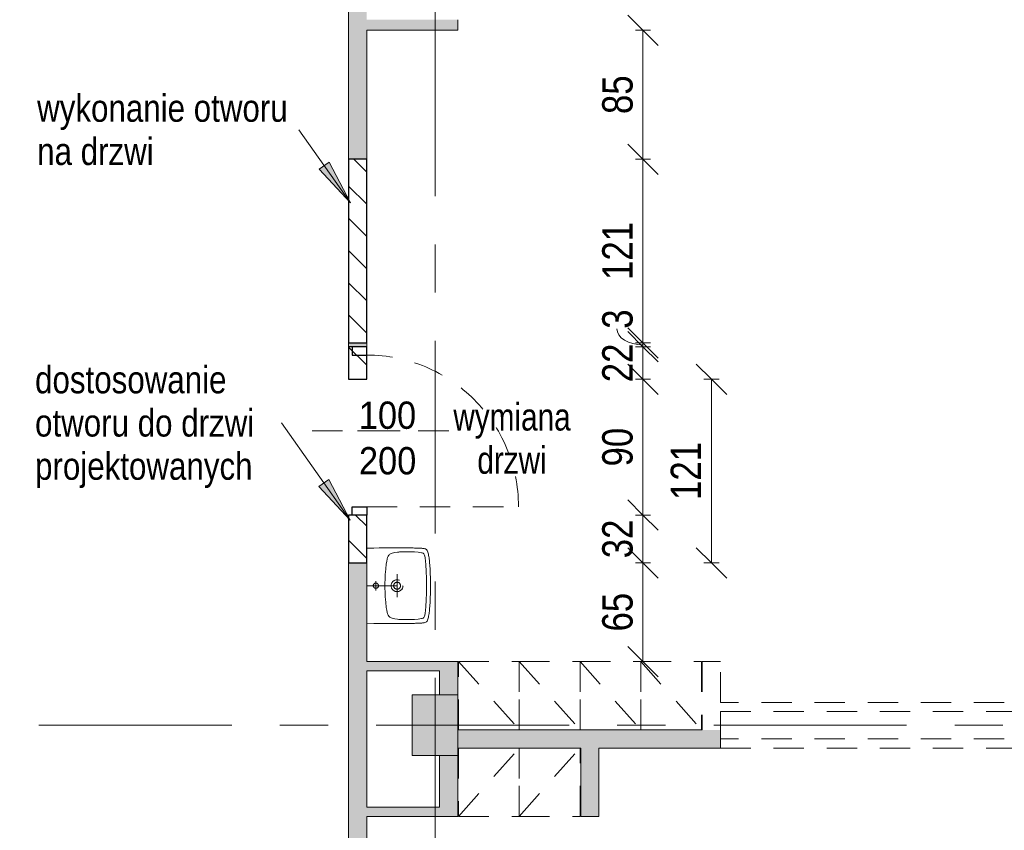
# Model space of a CAD drawing. Header units: centimetres. Extents: x -1403 to 22166, y -8842 to 3590.
# Tile 9 of 23: x 314 to 962, y 339 to 873. Entities that reach past the tile are written whole.
import ezdxf

# ---------------------------------------------------------------- set-up
doc = ezdxf.new("R2010")
doc.units = ezdxf.units.CM
doc.linetypes.add('Oś', pattern=[222.25, 127, -31.75, 31.75, -31.75])
doc.linetypes.add('Wyburzenia', pattern=[35, 20, -15])
for name, color, linetype, lineweight in [('A-ANNO-DIMS', 211, 'Continuous', 13), ('A-ANNO-DIMS-100', 211, 'Continuous', 13), ('A-ANNO-NOTE', 131, 'Wyburzenia', 9), ('A-DETL', 90, 'Continuous', 25), ('A-DETL-GENF', 92, 'Continuous', 9), ('A-DETL-MEDM', 33, 'Wyburzenia', 9), ('A-DOOR', 31, 'Wyburzenia', 9), ('A-DOOR-IDEN', 31, 'Continuous', 13), ('A-WALL', 113, 'Continuous', 13), ('A-WALL-PATT', 111, 'Continuous', 13), ('G-ANNO-TEXT', 231, 'Continuous', 13), ('P-SANR-FIXT', 6, 'Wyburzenia', 9), ('Q-SPCQ', 91, 'Wyburzenia', 9), ('S-COLS', 52, 'Continuous', 13), ('S-GRID', 1, 'Continuous', 13)]:
    doc.layers.add(name, color=color, linetype=linetype, lineweight=lineweight)
doc.styles.add('Arial', font='arial.ttf', dxfattribs={"width": 0.9, "height": 18})
doc.styles.add('Arial Narrow_3', font='ARIALN.TTF', dxfattribs={"height": 20})
doc.styles.add('Arial Narrow_4', font='ARIALN.TTF', dxfattribs={"width": 0.95, "height": 0.18})
doc.styles.add('Arial Narrow_5', font='ARIALN.TTF', dxfattribs={"height": 18})
doc.dimstyles.new('Diagonal_1_100__0__wewnętrzne', dxfattribs={"dimscale": 30.48, "dimtxt": 20.468619, "dimasz": 0.656168, "dimexe": 0.164042, "dimexo": 0.0625, "dimgap": 0.032808, "dimtad": 1, "dimdec": 0, "dimdsep": 46, "dimtxsty": 'Arial Narrow_3', "dimblk1": 'OBLIQUE', "dimblk2": 'OBLIQUE', "dimsah": 1, "dimcen": 0.09, "dimazin": 0, "dimtfac": 1, "dimtdec": 4, "dimtix": 1, "dimtmove": 0, "dimatfit": 3, "dimfxl": 0.164042, "dimfxlon": 1, "dimtvp": 1, "dimtolj": 1, "dimtzin": 0, "dimarcsym": 2})
doc.dimstyles.new('Diagonal_1_100__0__wewnętrzne_1', dxfattribs={"dimscale": 30.48, "dimtxt": 20.468619, "dimasz": 0.656168, "dimexe": 0.164042, "dimexo": 0.0625, "dimgap": 0.032808, "dimtad": 1, "dimdec": 0, "dimdsep": 46, "dimtxsty": 'Arial Narrow_3', "dimblk1": 'OBLIQUE', "dimblk2": 'OBLIQUE', "dimsah": 1, "dimcen": 0.09, "dimazin": 0, "dimtfac": 1, "dimtdec": 4, "dimtix": 1, "dimtmove": 1, "dimatfit": 3, "dimfxl": 0.164042, "dimfxlon": 1, "dimtvp": 1, "dimtolj": 1, "dimtzin": 0, "dimarcsym": 2})
pattern_1 = [(315, (0, 0), (10.6066, 10.6066), [])]

# ---------------------------------------------------------------- blocks, each defined once
blk = doc.blocks.new('DRZWI 1S - automatyczna etykieta - Drzwi 100-2252159-5_piętro III __10_50 m_ - wyburzenia i zamurowania')
at = {"layer": 'A-DETL-GENF', "color": 20, "linetype": 'Wyburzenia'}
for p, q in [((-55.5, 6), (-55.5, -3.5)), ((-50, 6), (-55.5, 6)), ((-50, -3.5), (-50, 6)), ((55.5, 6), (50, 6)), ((50, 6), (50, -3.5)), ((55.5, -3.5), (55.5, 6)), ((-55.5, -3.5), (-50, -3.5)), ((50, -3.5), (55.5, -3.5))]:
    blk.add_line(p, q, dxfattribs=at)
at = {"layer": 'A-DETL-MEDM', "color": 10, "lineweight": 25}
for p, q in [((-50, 6), (-55.5, 6)), ((-55.5, 6), (-55.5, -3.5)), ((-50, -3.5), (-50, 6)), ((50, -3.5), (50, 6)), ((50, 6), (55.5, 6)), ((55.5, 6), (55.5, -3.5)), ((-55.5, -3.5), (-50, -3.5)), ((55.5, -3.5), (50, -3.5))]:
    blk.add_line(p, q, dxfattribs=at)
at = {"layer": 'A-DOOR', "color": 1, "lineweight": 13}
blk.add_line((50, 6), (50, 106), dxfattribs=at)
blk.add_arc((50, 6), 100, 90, 180, dxfattribs=at)
blk = doc.blocks.new('M_Concrete-rengular-Column - 300 x 400mm-1794511-5_piętro III __10_50 m_ - wyburzenia i zamurowania')
at = {"layer": 'S-COLS', "lineweight": 9}
blk.add_hatch(color=254, dxfattribs=at).paths.add_polyline_path([(-15, -20), (15, -20), (15, 20), (-15, 20), (-15, -2)], flags=0)
for p, q in [((15, 20), (-15, 20)), ((-15, 20), (-15, -20)), ((15, -20), (15, 20)), ((-15, -20), (15, -20))]:
    blk.add_line(p, q, dxfattribs=at)
blk = doc.blocks.new('Szafa1 - 45 cm-1791407-5_piętro III __10_50 m_ - wyburzenia i zamurowania')
at = {"layer": 'Q-SPCQ', "color": 20}
for p, q in [((-7.5, 51), (32.5, 6)), ((-7.5, 6), (-7.5, 51)), ((-7.5, 51), (32.5, 51)), ((32.5, 51), (32.5, 6))]:
    blk.add_line(p, q, dxfattribs=at)
blk = doc.blocks.new('Szafa1 - 45 cm-1791408-5_piętro III __10_50 m_ - wyburzenia i zamurowania')
at = {"layer": 'Q-SPCQ', "color": 20}
for p, q in [((-7.5, -51), (32.5, -6)), ((-7.5, -6), (-7.5, -51)), ((32.5, -51), (32.5, -6)), ((-7.5, -51), (32.5, -51))]:
    blk.add_line(p, q, dxfattribs=at)
blk = doc.blocks.new('Umywalka koło Nova Pro - Pro 50-1205816-5_piętro III __10_50 m_ - wyburzenia i zamurowania')
at = {"layer": 'P-SANR-FIXT', "color": 20}
for p, q in [((-11.6, 44.96), (-11.26, 45.47)), ((-11.26, 45.47), (-11.6, 44.96)), ((-11.26, 45.47), (-10.8, 45.84)), ((-10.8, 45.84), (-11.26, 45.47)), ((-10.8, 45.84), (-10.24, 46.11)), ((-10.24, 46.11), (-10.8, 45.84)), ((-10.24, 46.11), (-9.61, 46.32)), ((-9.61, 46.32), (-10.24, 46.11)), ((-9.61, 46.32), (-8.94, 46.51)), ((-8.94, 46.51), (-9.61, 46.32)), ((-8.94, 46.51), (-8.25, 46.64)), ((-8.25, 46.64), (-8.94, 46.51)), ((-8.25, 46.64), (-7.5, 46.8)), ((-7.5, 46.8), (-8.25, 46.64)), ((-7.5, 46.8), (-6.73, 46.91)), ((-6.73, 46.91), (-7.5, 46.8)), ((-6.73, 46.91), (-5.93, 47.04)), ((-5.93, 47.04), (-6.73, 46.91)), ((-5.93, 47.04), (-5.1, 47.15)), ((-5.1, 47.15), (-5.93, 47.04)), ((-5.1, 47.15), (-4.2, 47.25)), ((-4.2, 47.25), (-5.1, 47.15)), ((-4.2, 47.25), (-3.27, 47.36)), ((-3.27, 47.36), (-4.2, 47.25)), ((-3.27, 47.36), (-2.28, 47.44)), ((-2.28, 47.44), (-3.27, 47.36)), ((-2.28, 47.44), (-1.24, 47.52)), ((-1.24, 47.52), (-2.28, 47.44)), ((-1.24, 47.52), (-0.15, 47.63)), ((-0.15, 47.63), (-1.24, 47.52)), ((-0.15, 47.63), (1.05, 47.71)), ((1.05, 47.71), (-0.15, 47.63)), ((1.05, 47.71), (2.3, 47.76)), ((2.3, 47.76), (1.05, 47.71)), ((2.3, 47.76), (3.66, 47.84)), ((3.66, 47.84), (2.3, 47.76)), ((3.66, 47.84), (5.12, 47.89)), ((5.12, 47.89), (3.66, 47.84)), ((5.12, 47.89), (6.72, 47.95)), ((6.72, 47.95), (5.12, 47.89)), ((6.72, 47.95), (8.45, 47.97)), ((8.45, 47.97), (6.72, 47.95)), ((8.45, 47.97), (10.4, 48)), ((10.4, 48), (8.45, 47.97)), ((9.86, 45.39), (11.04, 45.42)), ((10.4, 48), (14.63, 48)), ((14.63, 48), (10.4, 48)), ((11.04, 45.42), (11.7, 45.42)), ((11.7, 45.42), (12.5, 45.44)), ((12.5, 45.44), (13.3, 45.42)), ((13.3, 45.42), (13.99, 45.42)), ((13.99, 45.42), (15.14, 45.39)), ((14.63, 48), (16.55, 47.97)), ((16.55, 47.97), (14.63, 48)), ((16.55, 47.97), (18.31, 47.95)), ((18.31, 47.95), (16.55, 47.97)), ((18.31, 47.95), (19.88, 47.89)), ((19.88, 47.89), (18.31, 47.95)), ((19.88, 47.89), (21.34, 47.84)), ((21.34, 47.84), (19.88, 47.89)), ((21.34, 47.84), (22.7, 47.76)), ((22.7, 47.76), (21.34, 47.84)), ((22.7, 47.76), (23.98, 47.71)), ((23.98, 47.71), (22.7, 47.76)), ((23.98, 47.71), (25.15, 47.63)), ((25.15, 47.63), (23.98, 47.71)), ((25.15, 47.63), (26.24, 47.52)), ((26.24, 47.52), (25.15, 47.63)), ((26.24, 47.52), (27.31, 47.44)), ((27.31, 47.44), (26.24, 47.52)), ((27.31, 47.44), (28.29, 47.36)), ((28.29, 47.36), (27.31, 47.44)), ((28.29, 47.36), (29.23, 47.25)), ((29.23, 47.25), (28.29, 47.36)), ((29.23, 47.25), (30.1, 47.15)), ((30.1, 47.15), (29.23, 47.25)), ((30.1, 47.15), (30.93, 47.04)), ((30.93, 47.04), (30.1, 47.15)), ((30.93, 47.04), (31.76, 46.91)), ((31.76, 46.91), (30.93, 47.04)), ((31.76, 46.91), (32.5, 46.8)), ((32.5, 46.8), (31.76, 46.91)), ((32.5, 46.8), (33.25, 46.64)), ((33.25, 46.64), (32.5, 46.8)), ((33.25, 46.64), (33.97, 46.51)), ((33.97, 46.51), (33.25, 46.64)), ((33.97, 46.51), (34.63, 46.32)), ((34.63, 46.32), (33.97, 46.51)), ((34.63, 46.32), (35.24, 46.11)), ((35.24, 46.11), (34.63, 46.32)), ((35.24, 46.11), (35.8, 45.84)), ((35.8, 45.84), (35.24, 46.11)), ((35.8, 45.84), (36.28, 45.47)), ((36.28, 45.47), (35.8, 45.84)), ((36.28, 45.47), (36.6, 44.96)), ((36.6, 44.96), (36.28, 45.47)), ((-12.27, 38.89), (-12.24, 39.61)), ((-12.24, 39.61), (-12.22, 40.28)), ((-12.22, 40.28), (-12.19, 40.94)), ((-12.19, 40.94), (-12.16, 41.58)), ((-12.16, 41.58), (-12.14, 42.22)), ((-12.14, 42.22), (-12.08, 42.81)), ((-12.08, 42.81), (-12, 43.37)), ((-12, 43.37), (-11.92, 43.87)), ((-11.92, 43.87), (-11.82, 44.38)), ((-11.82, 44.38), (-11.71, 44.67)), ((-11.6, 44.96), (-11.79, 44.38)), ((-11.71, 44.67), (-11.6, 44.96)), ((-9.71, 37.56), (-9.53, 39.82)), ((-9.53, 39.82), (-9.39, 40.94)), ((-9.39, 40.94), (-9.21, 42.03)), ((-9.21, 42.03), (-9.05, 42.59)), ((-9.05, 42.59), (-8.86, 43.1)), ((-8.86, 43.1), (-8.7, 43.34)), ((-8.7, 43.34), (-8.51, 43.55)), ((-8.51, 43.55), (-8.03, 43.85)), ((-8.03, 43.85), (-7.53, 44.06)), ((-7.53, 44.06), (-6.97, 44.22)), ((-6.97, 44.22), (-5.88, 44.43)), ((-5.88, 44.43), (-3.64, 44.75)), ((-3.64, 44.75), (-1.4, 44.94)), ((-1.4, 44.94), (3.1, 45.18)), ((3.1, 45.18), (7.6, 45.31)), ((7.6, 45.31), (9.86, 45.39)), ((15.14, 45.39), (17.4, 45.31)), ((17.4, 45.31), (21.9, 45.18)), ((21.9, 45.18), (26.4, 44.94)), ((26.4, 44.94), (28.64, 44.75)), ((28.64, 44.75), (30.88, 44.43)), ((30.88, 44.43), (31.97, 44.22)), ((31.97, 44.22), (32.53, 44.06)), ((32.53, 44.06), (33.06, 43.85)), ((33.06, 43.85), (33.54, 43.55)), ((33.54, 43.55), (33.73, 43.34)), ((33.73, 43.34), (33.86, 43.1)), ((33.86, 43.1), (34.07, 42.59)), ((34.07, 42.59), (34.21, 42.03)), ((34.21, 42.03), (34.39, 40.94)), ((34.39, 40.94), (34.53, 39.82)), ((34.53, 39.82), (34.71, 37.56)), ((36.6, 44.96), (36.82, 44.38)), ((36.82, 44.38), (36.92, 43.87)), ((36.92, 43.87), (37.03, 43.37)), ((37.03, 43.37), (37.08, 42.81)), ((37.08, 42.81), (37.14, 42.22)), ((37.14, 42.22), (37.16, 41.58)), ((37.16, 41.58), (37.19, 40.94)), ((37.19, 40.94), (37.22, 40.28)), ((37.22, 40.28), (37.24, 39.61)), ((37.24, 39.61), (37.27, 38.89)), ((-12.43, 32.39), (-12.4, 33.3)), ((-12.4, 33.88), (-12.38, 35.06)), ((-12.4, 33.3), (-12.4, 33.88)), ((-12.38, 35.06), (-12.35, 35.88)), ((-12.35, 36.65), (-12.32, 37.43)), ((-12.35, 35.88), (-12.35, 36.65)), ((-12.32, 37.43), (-12.3, 38.17)), ((-12.3, 38.17), (-12.27, 38.89)), ((-9.84, 33.06), (-9.79, 35.32)), ((-9.76, 28.56), (-9.84, 33.06)), ((-9.79, 35.32), (-9.71, 37.56)), ((12.5, 6), (12.5, 38)), ((34.71, 37.56), (34.82, 35.32)), ((34.84, 33.06), (34.76, 28.56)), ((34.82, 35.32), (34.84, 33.06)), ((37.27, 38.89), (37.3, 38.17)), ((37.3, 38.17), (37.32, 37.43)), ((37.32, 37.43), (37.35, 36.65)), ((37.35, 36.65), (37.35, 35.88)), ((37.35, 35.88), (37.38, 35.06)), ((37.38, 35.06), (37.4, 33.88)), ((37.4, 33.88), (37.43, 33.3)), ((37.43, 33.3), (37.43, 32.39)), ((-12.51, 24.3), (-12.48, 26.13)), ((-12.48, 27.81), (-12.46, 29.49)), ((-12.48, 26.13), (-12.48, 27.81)), ((-12.46, 30.5), (-12.43, 31.46)), ((-12.46, 29.49), (-12.46, 30.5)), ((-12.43, 31.46), (-12.43, 32.39)), ((-9.74, 27.87), (-9.76, 28.56)), ((-9.71, 27.55), (-9.74, 27.87)), ((-9.69, 27.15), (-9.71, 27.55)), ((-9.61, 26.27), (-9.69, 27.15)), ((-9.37, 24.54), (-9.61, 26.27)), ((20.01, 26), (5.01, 26)), ((34.63, 26.27), (34.37, 24.54)), ((34.69, 27.15), (34.63, 26.27)), ((34.71, 27.55), (34.69, 27.15)), ((34.74, 27.87), (34.71, 27.55)), ((34.76, 28.56), (34.74, 27.87)), ((37.43, 32.39), (37.46, 31.46)), ((37.46, 31.46), (37.46, 30.5)), ((37.46, 30.5), (37.48, 29.49)), ((37.48, 29.49), (37.48, 27.81)), ((37.48, 27.81), (37.51, 26.13)), ((37.51, 26.13), (37.51, 22.27)), ((-12.48, 22.27), (-12.51, 24.3)), ((-12.48, 19.98), (-12.48, 22.27)), ((-12.45, 17.35), (-12.48, 19.98)), ((-8.91, 22.86), (-9.37, 24.54)), ((-8.62, 22.03), (-8.91, 22.86)), ((-8.19, 21.26), (-8.62, 22.03)), ((-7.93, 20.91), (-8.19, 21.26)), ((-7.61, 20.62), (-7.93, 20.91)), ((-6.89, 20.14), (-7.61, 20.62)), ((-6.09, 19.8), (-6.89, 20.14)), ((-5.24, 19.53), (-6.09, 19.8)), ((-3.53, 19.16), (-5.24, 19.53)), ((30.26, 19.53), (28.56, 19.16)), ((31.09, 19.8), (30.26, 19.53)), ((31.89, 20.14), (31.09, 19.8)), ((32.61, 20.62), (31.89, 20.14)), ((32.93, 20.91), (32.61, 20.62)), ((33.19, 21.26), (32.93, 20.91)), ((33.62, 22.03), (33.19, 21.26)), ((33.91, 22.86), (33.62, 22.03)), ((34.37, 24.54), (33.91, 22.86)), ((37.48, 19.98), (37.45, 17.35)), ((37.51, 22.27), (37.48, 19.98)), ((-12.4, 14.28), (-12.45, 17.35)), ((-12.32, 10.58), (-12.4, 14.28)), ((-1.83, 18.89), (-3.53, 19.16)), ((1.66, 18.49), (-1.83, 18.89)), ((5.15, 18.2), (1.66, 18.49)), ((8.64, 18.06), (5.15, 18.2)), ((10.37, 18.01), (8.64, 18.06)), ((14.63, 18.01), (10.37, 18.01)), ((16.36, 18.06), (14.63, 18.01)), ((19.88, 18.2), (16.36, 18.06)), ((23.34, 18.49), (19.88, 18.2)), ((26.83, 18.89), (23.34, 18.49)), ((28.56, 19.16), (26.83, 18.89)), ((37.4, 14.28), (37.32, 10.58)), ((37.45, 17.35), (37.4, 14.28)), ((-12.19, 6), (-12.32, 10.58)), ((15.72, 12.02), (9.46, 12.02)), ((37.32, 10.58), (37.19, 6))]:
    blk.add_line(p, q, dxfattribs=at)
for centre, radius in [((12.51, 26), 3.92), ((12.51, 26), 2.28), ((12.5, 12.02), 1.72)]:
    blk.add_circle(centre, radius, dxfattribs=at)
blk = doc.blocks.new('Wymiana Drzwi_PG_typ 100 - --2314812-5_piętro III __10_50 m_ - wyburzenia i zamurowania')
at = {"layer": 'A-DOOR-IDEN', "insert": (0.0511, 0.737), "char_height": 0.18, "width": 1.2882, "attachment_point": 5, "rotation": 90, "line_spacing_factor": 0.949189, "style": 'Arial Narrow_4'}
blk.add_mtext('\\pxqc,t6.70278,13.40556,20.10833,26.81111,33.51389,40.21667,46.91944,53.62222,60.325,67.02778,73.73056,80.43333,87.13611,93.83889,100.54167,107.24444,113.94722,120.65,127.35278,134.05556,140.75833,147.46111,154.16389,160.86667,167.56944,174.27222,180.975,187.67778,194.38056,201.08333,207.78611,214.48889;{wymiana\\Pdrzwi}', dxfattribs=at)
blk = doc.blocks.new('DIMBLOCK26-5_piętro III __10_50 m_ - wyburzenia i zamurowania')
at = {"layer": 'A-ANNO-DIMS-100'}
for p, q in [((724.36, 660.33), (714.36, 670.33)), ((724.36, 657.83), (714.36, 667.83)), ((719.36, 660.33), (729.36, 660.33)), ((724.36, 660.33), (719.36, 660.33)), ((719.36, 657.83), (729.36, 657.83)), ((724.36, 657.83), (719.36, 657.83)), ((724.36, 657.83), (724.36, 660.33)), ((724.36, 660.33), (734.36, 650.33)), ((724.36, 657.83), (734.36, 647.83))]:
    blk.add_line(p, q, dxfattribs=at)
blk.add_ellipse((724.36, 669.65), major_axis=(17.24, 0), ratio=0.613085, start_param=3.141593, end_param=4.712389, dxfattribs=at)
at = {"layer": 'A-ANNO-DIMS-100', "color": 0, "insert": (697.51, 669.65), "char_height": 20, "width": 15.2053, "attachment_point": 1, "rotation": 90, "line_spacing_factor": 0.974696, "style": 'Arial Narrow_3'}
blk.add_mtext('\\fArial Narrow|b0|i0|c238|p34|;3', dxfattribs=at)
blk = doc.blocks.new('_Oblique')
at = {"color": 0, "linetype": 'ByBlock', "lineweight": -2}
blk.add_line((-0.5, -0.5), (0.5, 0.5), dxfattribs=at)
blk = doc.blocks.new('DIMBLOCK27-5_piętro III __10_50 m_ - wyburzenia i zamurowania')
at = {"layer": 'A-ANNO-DIMS-100'}
for p, q in [((724.36, 781.33), (714.36, 791.33)), ((719.36, 781.33), (729.36, 781.33)), ((724.36, 781.33), (719.36, 781.33)), ((724.36, 660.33), (724.36, 781.33)), ((724.36, 781.33), (734.36, 771.33)), ((724.36, 660.33), (714.36, 670.33)), ((719.36, 660.33), (729.36, 660.33)), ((724.36, 660.33), (719.36, 660.33)), ((724.36, 660.33), (734.36, 650.33))]:
    blk.add_line(p, q, dxfattribs=at)
at = {"layer": 'A-ANNO-DIMS-100', "color": 0, "insert": (697.51, 701.82), "char_height": 20, "width": 45.6158, "attachment_point": 1, "rotation": 90, "line_spacing_factor": 0.974696, "style": 'Arial Narrow_3'}
blk.add_mtext('121', dxfattribs=at)
blk = doc.blocks.new('DIMBLOCK28-5_piętro III __10_50 m_ - wyburzenia i zamurowania')
at = {"layer": 'A-ANNO-DIMS-100'}
for p, q in [((724.36, 866.33), (714.36, 876.33)), ((719.36, 866.33), (729.36, 866.33)), ((724.36, 866.33), (719.36, 866.33)), ((724.36, 781.33), (724.36, 866.33)), ((724.36, 866.33), (734.36, 856.33)), ((724.36, 781.33), (714.36, 791.33)), ((719.36, 781.33), (729.36, 781.33)), ((724.36, 781.33), (719.36, 781.33)), ((724.36, 781.33), (734.36, 771.33))]:
    blk.add_line(p, q, dxfattribs=at)
at = {"layer": 'A-ANNO-DIMS-100', "color": 0, "insert": (697.51, 811.15), "char_height": 20, "width": 30.4105, "attachment_point": 1, "rotation": 90, "line_spacing_factor": 0.974696, "style": 'Arial Narrow_3'}
blk.add_mtext('85', dxfattribs=at)
blk = doc.blocks.new('DIMBLOCK29-5_piętro III __10_50 m_ - wyburzenia i zamurowania')
at = {"layer": 'A-ANNO-DIMS-100'}
for p, q in [((724.36, 515.33), (714.36, 525.33)), ((719.36, 515.33), (729.36, 515.33)), ((724.36, 515.33), (719.36, 515.33)), ((724.36, 450.33), (724.36, 515.33)), ((724.36, 515.33), (734.36, 505.33)), ((724.36, 450.33), (714.36, 460.33)), ((719.36, 450.33), (729.36, 450.33)), ((724.36, 450.33), (719.36, 450.33)), ((724.36, 450.33), (734.36, 440.33))]:
    blk.add_line(p, q, dxfattribs=at)
at = {"layer": 'A-ANNO-DIMS-100', "color": 0, "insert": (697.51, 470.15), "char_height": 20, "width": 30.4105, "attachment_point": 1, "rotation": 90, "line_spacing_factor": 0.974696, "style": 'Arial Narrow_3'}
blk.add_mtext('65', dxfattribs=at)
blk = doc.blocks.new('DIMBLOCK30-5_piętro III __10_50 m_ - wyburzenia i zamurowania')
at = {"layer": 'A-ANNO-DIMS-100'}
for p, q in [((724.36, 546.83), (714.36, 556.83)), ((719.36, 546.83), (729.36, 546.83)), ((724.36, 546.83), (719.36, 546.83)), ((724.36, 515.33), (724.36, 546.83)), ((724.36, 546.83), (734.36, 536.83)), ((724.36, 515.33), (714.36, 525.33)), ((719.36, 515.33), (729.36, 515.33)), ((724.36, 515.33), (719.36, 515.33)), ((724.36, 515.33), (734.36, 505.33))]:
    blk.add_line(p, q, dxfattribs=at)
at = {"layer": 'A-ANNO-DIMS-100', "color": 0, "insert": (697.51, 518.4), "char_height": 20, "width": 30.4105, "attachment_point": 1, "rotation": 90, "line_spacing_factor": 0.974696, "style": 'Arial Narrow_3'}
blk.add_mtext('32', dxfattribs=at)
blk = doc.blocks.new('DIMBLOCK31-5_piętro III __10_50 m_ - wyburzenia i zamurowania')
at = {"layer": 'A-ANNO-DIMS-100'}
for p, q in [((724.36, 636.33), (714.36, 646.33)), ((719.36, 636.33), (729.36, 636.33)), ((724.36, 636.33), (719.36, 636.33)), ((724.36, 546.83), (724.36, 636.33)), ((724.36, 636.33), (734.36, 626.33)), ((724.36, 546.83), (714.36, 556.83)), ((719.36, 546.83), (729.36, 546.83)), ((724.36, 546.83), (719.36, 546.83)), ((724.36, 546.83), (734.36, 536.83))]:
    blk.add_line(p, q, dxfattribs=at)
at = {"layer": 'A-ANNO-DIMS-100', "color": 0, "insert": (697.51, 578.9), "char_height": 20, "width": 30.4105, "attachment_point": 1, "rotation": 90, "line_spacing_factor": 0.974696, "style": 'Arial Narrow_3'}
blk.add_mtext('90', dxfattribs=at)
blk = doc.blocks.new('DIMBLOCK32-5_piętro III __10_50 m_ - wyburzenia i zamurowania')
at = {"layer": 'A-ANNO-DIMS-100'}
for p, q in [((724.36, 657.83), (714.36, 667.83)), ((719.36, 657.83), (729.36, 657.83)), ((724.36, 657.83), (719.36, 657.83)), ((724.36, 636.33), (724.36, 657.83)), ((724.36, 657.83), (734.36, 647.83)), ((724.36, 636.33), (714.36, 646.33)), ((719.36, 636.33), (729.36, 636.33)), ((724.36, 636.33), (719.36, 636.33)), ((724.36, 636.33), (734.36, 626.33))]:
    blk.add_line(p, q, dxfattribs=at)
at = {"layer": 'A-ANNO-DIMS-100', "color": 0, "insert": (697.51, 634.4), "char_height": 20, "width": 30.4105, "attachment_point": 1, "rotation": 90, "line_spacing_factor": 0.974696, "style": 'Arial Narrow_3'}
blk.add_mtext('22', dxfattribs=at)
blk = doc.blocks.new('DIMBLOCK36-5_piętro III __10_50 m_ - wyburzenia i zamurowania')
at = {"layer": 'A-ANNO-DIMS-100'}
for p, q in [((769.5, 636.33), (759.5, 646.33)), ((764.5, 636.33), (774.5, 636.33)), ((769.5, 636.33), (764.5, 636.33)), ((769.5, 515.33), (769.5, 636.33)), ((769.5, 636.33), (779.5, 626.33)), ((769.5, 515.33), (759.5, 525.33)), ((764.5, 515.33), (774.5, 515.33)), ((769.5, 515.33), (764.5, 515.33)), ((769.5, 515.33), (779.5, 505.33))]:
    blk.add_line(p, q, dxfattribs=at)
at = {"layer": 'A-ANNO-DIMS-100', "color": 0, "insert": (742.65, 556.82), "char_height": 20, "width": 45.6158, "attachment_point": 1, "rotation": 90, "line_spacing_factor": 0.974696, "style": 'Arial Narrow_3'}
blk.add_mtext('121', dxfattribs=at)

msp = doc.modelspace()

# ---------------------------------------------------------------- hatches: boundary and pattern name
at = {"layer": 'A-DETL-GENF', "lineweight": 25}
h = msp.add_hatch(dxfattribs=at)
h.set_pattern_fill('FP_1', color=210, style=0, pattern_type=2)
h.set_pattern_definition(pattern_1)
h.paths.add_polyline_path([(530.38, 660.33), (542.38, 660.33), (542.38, 781.33), (530.38, 781.33)], flags=0)
h = msp.add_hatch(dxfattribs=at)
h.set_pattern_fill('FP_1', color=3, style=0, pattern_type=2)
h.set_pattern_definition(pattern_1)
h.paths.add_polyline_path([(530.38, 636.33), (542.38, 636.33), (542.38, 657.83), (530.38, 657.83)], flags=0)
h = msp.add_hatch(dxfattribs=at)
h.set_pattern_fill('FP_1', color=210, style=0, pattern_type=2)
h.set_pattern_definition(pattern_1)
h.paths.add_polyline_path([(530.38, 515.33), (542.38, 515.33), (542.38, 546.83), (530.38, 546.83), (530.38, 533.55)], flags=0)
at = {"layer": 'A-WALL-PATT'}
h = msp.add_hatch(color=9, dxfattribs=at)
h.paths.add_polyline_path([(530.38, 132.33), (542.38, 132.33), (542.38, 139.33), (530.38, 139.33), (530.38, 134.38)], flags=0)
h.paths.add_polyline_path([(542.38, 250.33), (542.38, 515.33), (530.38, 515.33), (530.38, 250.33)], flags=0)
h.paths.add_polyline_path([(530.38, 657.83), (542.38, 657.83), (542.38, 660.33), (530.38, 660.33)], flags=0)
h.paths.add_polyline_path([(542.38, 781.33), (542.38, 1102.83), (530.38, 1102.83), (530.38, 781.33)], flags=0)
h.paths.add_polyline_path([(530.38, 1312.83), (542.38, 1312.83), (542.38, 1431.33), (530.38, 1431.33)], flags=0)
h.paths.add_polyline_path([(532.88, 1633.83), (542.38, 1633.83), (542.38, 2022.83), (530.38, 2022.83), (530.38, 1633.83)], flags=0)
h.paths.add_polyline_path([(532.88, 2173.83), (542.38, 2173.83), (542.38, 2458.83), (530.38, 2458.83), (530.38, 2173.83)], flags=0)
h.paths.add_polyline_path([(542.38, 2593.83), (542.38, 2824.33), (530.38, 2824.33), (530.38, 2593.83), (532.88, 2593.83)], flags=0)
for points in [[(602.38, 866.33), (602.38, 873.33), (542.38, 873.33), (542.38, 866.33), (572.38, 866.33)], [(542.38, 444.33), (590.38, 444.33), (590.38, 450.33), (542.38, 450.33)], [(590.38, 428.33), (602.38, 428.33), (602.38, 450.33), (590.38, 450.33), (590.38, 444.33)], [(765.58, 393.33), (775.38, 393.33), (775.38, 405.33), (602.38, 405.33), (602.38, 393.33), (763.38, 393.33)], [(695.38, 348.33), (695.38, 393.33), (683.38, 393.33), (683.38, 348.33)], [(590.38, 348.33), (602.38, 348.33), (602.38, 388.33), (590.38, 388.33), (590.38, 354.33)], [(587.38, 348.33), (590.38, 348.33), (590.38, 354.33), (542.38, 354.33), (542.38, 348.33)]]:
    msp.add_hatch(color=9, dxfattribs=at).paths.add_polyline_path(points, flags=0)
at = {"layer": 'G-ANNO-TEXT'}
for points in [[(531.59, 752.58), (517.57, 779.39), (511.1, 774.85)], [(531.44, 543.47), (517.37, 570.25), (510.91, 565.7)]]:
    msp.add_hatch(color=50, dxfattribs=at).paths.add_polyline_path(points, flags=0)

# ---------------------------------------------------------------- linework, layer by layer
at = {"layer": 'A-ANNO-NOTE', "color": 240, "lineweight": 13}
msp.add_line((506.38, 602.33), (596.38, 602.33), dxfattribs=at)
at = {"layer": 'A-DETL'}
for p, q in [((542.38, 781.33), (530.38, 781.33)), ((530.38, 781.33), (530.38, 660.33)), ((542.38, 660.33), (542.38, 781.33)), ((530.38, 660.33), (542.38, 660.33)), ((542.38, 657.83), (530.38, 657.83)), ((530.38, 657.83), (530.38, 636.33)), ((542.38, 636.33), (542.38, 657.83)), ((530.38, 636.33), (542.38, 636.33)), ((542.38, 546.83), (530.38, 546.83)), ((530.38, 546.83), (530.38, 515.33)), ((542.38, 515.33), (542.38, 546.83)), ((530.38, 515.33), (542.38, 515.33))]:
    msp.add_line(p, q, dxfattribs=at)
at = {"layer": 'A-DOOR-IDEN'}
msp.add_line((536.38, 602.33), (564.39, 602.33), dxfattribs=at)
at = {"layer": 'A-WALL', "lineweight": 9}
for p, q in [((530.38, 1102.83), (530.38, 781.33)), ((602.38, 866.33), (602.38, 873.33)), ((542.38, 781.33), (542.38, 866.33)), ((542.38, 866.33), (602.38, 866.33)), ((530.38, 660.33), (530.38, 657.83)), ((530.38, 657.83), (532.88, 657.83)), ((542.38, 657.83), (542.38, 660.33)), ((530.38, 515.33), (530.38, 250.33)), ((542.38, 450.33), (542.38, 515.33)), ((602.38, 450.33), (542.38, 450.33)), ((602.38, 428.33), (602.38, 450.33)), ((542.38, 354.33), (542.38, 444.33)), ((542.38, 444.33), (590.38, 444.33)), ((590.38, 444.33), (590.38, 428.33)), ((763.38, 405.33), (602.38, 405.33)), ((775.38, 393.33), (775.38, 405.33)), ((602.38, 393.33), (683.38, 393.33)), ((683.38, 393.33), (683.38, 348.33)), ((695.38, 348.33), (695.38, 393.33)), ((695.38, 393.33), (775.38, 393.33)), ((590.38, 388.33), (590.38, 354.33)), ((602.38, 348.33), (602.38, 388.33)), ((590.38, 354.33), (542.38, 354.33)), ((542.38, 250.33), (542.38, 348.33)), ((542.38, 348.33), (602.38, 348.33)), ((683.38, 348.33), (695.38, 348.33))]:
    msp.add_line(p, q, dxfattribs=at)
at = {"layer": 'A-WALL'}
for p, q in [((530.38, 781.33), (542.38, 781.33)), ((542.38, 660.33), (530.38, 660.33)), ((542.38, 515.33), (530.38, 515.33))]:
    msp.add_line(p, q, dxfattribs=at)
at = {"layer": 'A-WALL', "color": 1, "linetype": 'Wyburzenia'}
for p, q in [((530.38, 781.33), (530.38, 660.33)), ((542.38, 781.33), (530.38, 781.33)), ((542.38, 660.33), (542.38, 781.33)), ((530.38, 660.33), (542.38, 660.33)), ((532.88, 546.83), (530.38, 546.83)), ((530.38, 546.83), (530.38, 515.33)), ((542.38, 515.33), (542.38, 546.83)), ((530.38, 515.33), (542.38, 515.33)), ((763.38, 450.33), (763.38, 405.33)), ((775.38, 450.33), (763.38, 450.33)), ((775.38, 423.33), (775.38, 450.33)), ((1172.38, 423.33), (775.38, 423.33)), ((775.38, 405.33), (775.38, 417.33)), ((775.38, 417.33), (1172.38, 417.33)), ((1172.38, 399.33), (775.38, 399.33)), ((775.38, 399.33), (775.38, 393.33)), ((775.38, 393.33), (1172.38, 393.33))]:
    msp.add_line(p, q, dxfattribs=at)
at = {"layer": 'G-ANNO-TEXT', "color": 50}
for p, q in [((531.59, 752.58), (497.69, 800.78)), ((517.57, 779.39), (511.1, 774.85)), ((531.59, 752.58), (517.57, 779.39)), ((511.1, 774.85), (531.59, 752.58)), ((531.44, 543.47), (486.14, 607.63)), ((517.37, 570.25), (510.91, 565.7)), ((510.91, 565.7), (531.44, 543.47)), ((531.44, 543.47), (517.37, 570.25))]:
    msp.add_line(p, q, dxfattribs=at)
at = {"layer": 'S-GRID', "linetype": 'Oś'}
for p, q in [((587.38, 2884.27), (587.38, 27.13)), ((1342.46, 408.33), (-1368.76, 408.33))]:
    msp.add_line(p, q, dxfattribs=at)

# ---------------------------------------------------------------- block references
at = {"layer": 'A-DOOR', "color": 1, "lineweight": 13, "rotation": 269.9999999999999}
msp.add_blockref('DRZWI 1S - automatyczna etykieta - Drzwi 100-2252159-5_piętro III __10_50 m_ - wyburzenia i zamurowania', (536.38, 602.33), dxfattribs=at)
at = {"layer": 'A-DOOR-IDEN', "xscale": 99.99999999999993, "yscale": 99.99999999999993, "zscale": 99.99999999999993, "rotation": 270}
msp.add_blockref('Wymiana Drzwi_PG_typ 100 - --2314812-5_piętro III __10_50 m_ - wyburzenia i zamurowania', (564.39, 602.33), dxfattribs=at)
at = {"layer": 'P-SANR-FIXT', "color": 20, "rotation": 269.9999999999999}
msp.add_blockref('Umywalka koło Nova Pro - Pro 50-1205816-5_piętro III __10_50 m_ - wyburzenia i zamurowania', (536.38, 512.83), dxfattribs=at)
at = {"layer": 'Q-SPCQ', "color": 20}
for name, p in [('Szafa1 - 45 cm-1791407-5_piętro III __10_50 m_ - wyburzenia i zamurowania', (610.38, 399.33)), ('Szafa1 - 45 cm-1791407-5_piętro III __10_50 m_ - wyburzenia i zamurowania', (650.38, 399.33)), ('Szafa1 - 45 cm-1791407-5_piętro III __10_50 m_ - wyburzenia i zamurowania', (690.38, 399.33)), ('Szafa1 - 45 cm-1791407-5_piętro III __10_50 m_ - wyburzenia i zamurowania', (730.38, 399.33)), ('Szafa1 - 45 cm-1791408-5_piętro III __10_50 m_ - wyburzenia i zamurowania', (610.38, 399.33)), ('Szafa1 - 45 cm-1791408-5_piętro III __10_50 m_ - wyburzenia i zamurowania', (650.38, 399.33))]:
    msp.add_blockref(name, p, dxfattribs=at)
at = {"layer": 'S-COLS', "lineweight": 9}
msp.add_blockref('M_Concrete-rengular-Column - 300 x 400mm-1794511-5_piętro III __10_50 m_ - wyburzenia i zamurowania', (587.38, 408.33), dxfattribs=at)

# ---------------------------------------------------------------- texts
at = {"layer": 'A-ANNO-NOTE', "color": 1, "lineweight": 211, "char_height": 18, "width": 38.07, "attachment_point": 5, "line_spacing_factor": 0.936439, "style": 'Arial'}
for s, insert in [('\\pxqc,t6.35,12.7,19.05,25.4,31.75,38.1,44.45,50.8,57.15,63.5,69.85,76.2,82.55,88.9,95.25,101.6,107.95,114.3,120.65,127,133.35,139.7,146.05,152.4,158.75,165.1,171.45,177.8,184.15,190.5,196.85,203.2;{100}', (556.07, 612.56)), ('\\pxqc,t6.35,12.7,19.05,25.4,31.75,38.1,44.45,50.8,57.15,63.5,69.85,76.2,82.55,88.9,95.25,101.6,107.95,114.3,120.65,127,133.35,139.7,146.05,152.4,158.75,165.1,171.45,177.8,184.15,190.5,196.85,203.2;{200}', (556.16, 582.56))]:
    msp.add_mtext(s, dxfattribs=dict(at, insert=insert))
at = {"layer": 'G-ANNO-TEXT', "color": 7, "char_height": 18, "attachment_point": 1, "line_spacing_factor": 0.949189, "style": 'Arial Narrow_5'}
for s, insert, width in [('\\pxt7.05556,14.11111,21.16667,28.22222,35.27778,42.33333,49.38889,56.44444,63.5,70.55556,77.61111,84.66667,91.72222,98.77778,105.83333,112.88889,119.94444,127,134.05556,141.11111,148.16667,155.22222,162.27778,169.33333,176.38889,183.44444,190.5,197.55556,204.61111,211.66667,218.72222,225.77778;{wykonanie otworu na drzwi}', (325.29, 824.05), 167.4), ('\\pxt7.05556,14.11111,21.16667,28.22222,35.27778,42.33333,49.38889,56.44444,63.5,70.55556,77.61111,84.66667,91.72222,98.77778,105.83333,112.88889,119.94444,127,134.05556,141.11111,148.16667,155.22222,162.27778,169.33333,176.38889,183.44444,190.5,197.55556,204.61111,211.66667,218.72222,225.77778;{dostosowanie otworu do drzwi projektowanych}', (323.92, 645.1), 157.4)]:
    msp.add_mtext(s, dxfattribs=dict(at, insert=insert, width=width))

# ---------------------------------------------------------------- dimensions: what is measured, and where the dimension line sits
at = {"layer": 'A-ANNO-DIMS'}
for base, p1, p2, override, picture, middle in [((724.36, 866.33), (719.36, 781.33), (719.36, 866.33), {"dimpost": '<>', "dimfxl": 85}, 'DIMBLOCK28-5_piętro III __10_50 m_ - wyburzenia i zamurowania', (713.15, 823.83)), ((724.36, 781.33), (719.36, 660.33), (719.36, 781.33), {"dimpost": '<>', "dimfxl": 121}, 'DIMBLOCK27-5_piętro III __10_50 m_ - wyburzenia i zamurowania', (713.32, 720.83)), ((724.35884868, 657.82555458), (719.35884868, 636.32555458), (719.35884868, 657.82555458), {"dimpost": '<>', "dimfxl": 21.5}, 'DIMBLOCK32-5_piętro III __10_50 m_ - wyburzenia i zamurowania', (713.31792093, 647.07555458)), ((724.35884868, 636.32555458), (719.35884868, 546.82555458), (719.35884868, 636.32555458), {"dimpost": '<>', "dimfxl": 89.5}, 'DIMBLOCK31-5_piętro III __10_50 m_ - wyburzenia i zamurowania', (713.14738887, 591.57555458)), ((769.5, 636.33), (764.5, 515.33), (764.5, 636.33), {"dimpost": '<>', "dimfxl": 121}, 'DIMBLOCK36-5_piętro III __10_50 m_ - wyburzenia i zamurowania', (758.46, 575.83)), ((724.35884868, 546.82555458), (719.35884868, 515.32555458), (719.35884868, 546.82555458), {"dimpost": '<>', "dimfxl": 31.5}, 'DIMBLOCK30-5_piętro III __10_50 m_ - wyburzenia i zamurowania', (713.14738887, 531.07555458)), ((724.36, 515.33), (719.36, 450.33), (719.36, 515.33), {"dimpost": '<>', "dimfxl": 65}, 'DIMBLOCK29-5_piętro III __10_50 m_ - wyburzenia i zamurowania', (713.15, 482.83))]:
    dim = msp.add_linear_dim(base=base, p1=p1, p2=p2, angle=90, dimstyle='Diagonal_1_100__0__wewnętrzne', override=override, dxfattribs=at)
    dim.commit()
    dim.dimension.update_dxf_attribs({"geometry": picture, "text_midpoint": middle})
dim = msp.add_linear_dim(base=(724.35884868, 660.32555458), p1=(719.35884868, 657.82555458), p2=(719.35884868, 660.32555458), angle=90, dimstyle='Diagonal_1_100__0__wewnętrzne_1', override={"dimpost": '<>', "dimfxl": 2.5}, dxfattribs=at)
dim.commit()
dim.dimension.update_dxf_attribs({"geometry": 'DIMBLOCK26-5_piętro III __10_50 m_ - wyburzenia i zamurowania', "text_midpoint": (710.84400502, 677.25078981), "dimtype": 160, "text_rotation": 90})

doc.saveas('drawing.dxf')
